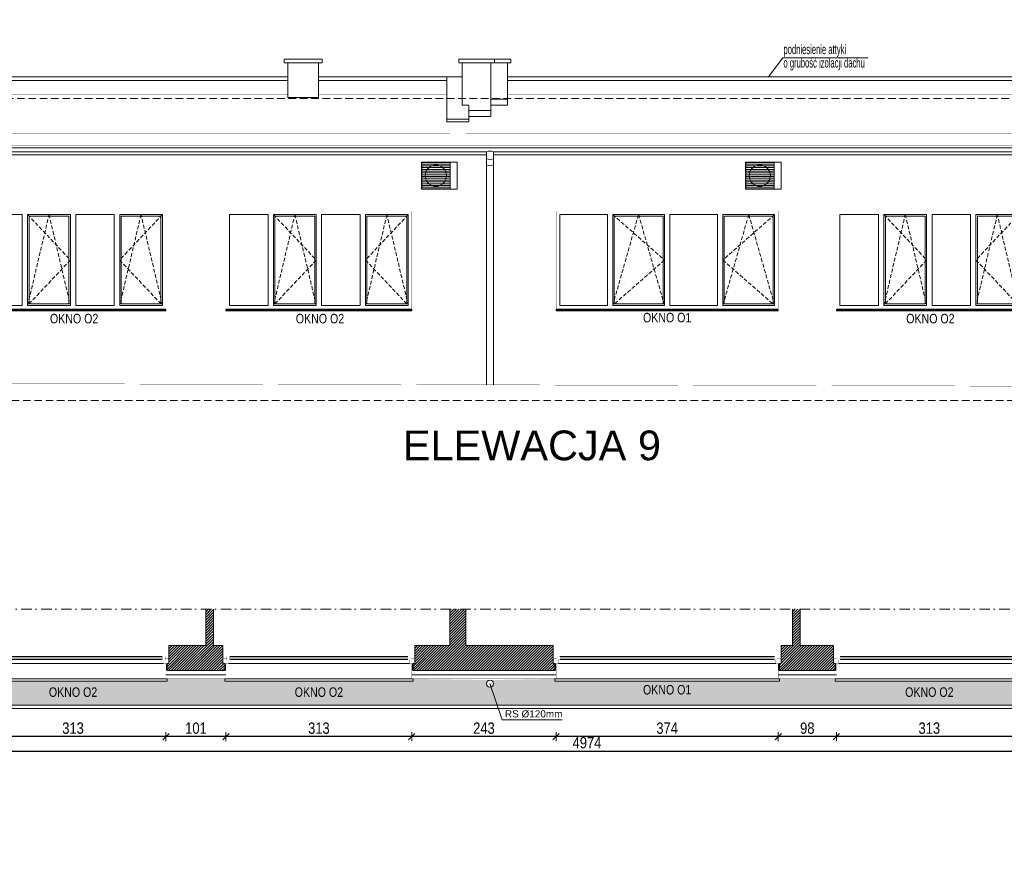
# Model space of a CAD drawing. Header units: millimetres. Extents: x 18880 to 99371, y -5529 to 27899.
# Tile 22 of 158: x 20813 to 22471, y 5982 to 7398. Entities that reach past the tile are written whole.
import ezdxf

# ---------------------------------------------------------------- set-up
doc = ezdxf.new("R2010")
doc.units = ezdxf.units.MM
doc.set_wipeout_variables(frame=1)
doc.linetypes.add('DASHED', pattern=[19.05, 12.7, -6.35])
doc.linetypes.add('Kropki i Kreski', pattern=[335.138881, 176.388884, -88.194442, 0, -70.555556])
for name, color, linetype, lineweight in [('AA_HATCH', 252, 'Continuous', 0), ('AA_IZOLACJA', 251, 'Continuous', 0), ('AA_OPIS', 2, 'Continuous', 0), ('AA_WIDOK', 254, 'Continuous', 0), ('AP wymiary', 40, 'Continuous', 0), ('K_SCIANY', 90, 'Continuous', 20)]:
    doc.layers.add(name, color=color, linetype=linetype, lineweight=lineweight)
doc.layers.add('Okna ArchiCADa', color=7, linetype='Continuous')
doc.styles.add('1', font='ARIALN.TTF')
doc.styles.add('ARIAL', font='arial.ttf')
doc.styles.add('DIM07', font='romans.shx', dxfattribs={"width": 0.7})
doc.linetypes.add('STYROPIAN', pattern='A,0.000141,[1,styropian.shx,S=1,R=0,X=0,Y=0],-14.102004', length=14.102145)
doc.dimstyles.new('1_50', dxfattribs={"dimscale": 10, "dimtxt": 1.9, "dimasz": 0.005, "dimexe": 0, "dimexo": 0, "dimgap": 0.45, "dimtad": 1, "dimdec": 4, "dimrnd": 0.5, "dimdsep": 46, "dimtxsty": '1', "dimblk1": 'DIM01', "dimblk2": 'DIM01', "dimsah": 1, "dimcen": 2, "dimdle": 25, "dimse1": 1, "dimse2": 1, "dimclrd": 1, "dimclrt": 2, "dimadec": 0, "dimazin": 0, "dimtfac": 0.66665, "dimtdec": 4, "dimtix": 1, "dimtmove": 0, "dimatfit": 3, "dimldrblk": 'DIM01', "dimfxl": 0, "dimtolj": 1, "dimtzin": 0, "dimarcsym": 0})

# ---------------------------------------------------------------- blocks, each defined once
blk = doc.blocks.new('O1 rozwierane 12_81')
at = {"layer": 'AA_WIDOK', "color": 4}
blk.add_lwpolyline([(1890, 260), (1890, 300), (-1890, 300), (-1890, 260)], dxfattribs=at)
at = {"layer": 'AA_WIDOK', "linetype": 'DASHED', "ltscale": 0.5}
blk.add_lwpolyline([(1890, 260), (-1890, 260)], dxfattribs=at)
at = {"layer": 'AA_WIDOK', "color": 4, "const_width": 3}
for points in [[(-1920, -90), (-1920, 0)], [(1920, 0), (1920, -90)]]:
    blk.add_lwpolyline(points, dxfattribs=at)
at = {"color": 4}
blk.add_wipeout([(-1805, -115), (-1805, -65), (-1830, -65), (-1830, 0), (1830, 0), (1830, -65), (1805, -65), (1805, -115)], dxfattribs=at).dxf.layer = 'AA_WIDOK'
at = {"layer": 'AA_IZOLACJA', "linetype": 'STYROPIAN', "ltscale": 0.2}
for points in [[(-1880, 120), (-1880, 0)], [(1880, 120), (1880, 0)]]:
    blk.add_lwpolyline(points, dxfattribs=at)
at = {"layer": 'AA_WIDOK', "const_width": 3}
for points in [[(-1870, 260), (-1870, 0)], [(1870, 260), (1870, 0)]]:
    blk.add_lwpolyline(points, dxfattribs=at)
at = {"layer": 'AA_WIDOK', "color": 4, "const_width": 3}
for points in [[(-1920, 0), (-1830, 0)], [(-1830, 0), (-1830, -65)], [(1830, -65), (1830, 0)], [(1830, 0), (1920, 0)], [(-1855, -90), (-1920, -90)], [(-1830, -65), (-1855, -65)], [(-1855, -65), (-1855, -90)], [(-1855, -65), (-1805, -65)], [(-1855, -115), (-1855, -65)], [(-1805, -115), (-1855, -115)], [(-1805, -65), (-1805, -115)], [(1805, -80), (-1805, -80)], [(1805, -90), (-1805, -90)], [(1805, -100), (-1805, -100)], [(1805, -115), (1805, -65)], [(1805, -65), (1855, -65)], [(1855, -115), (1805, -115)], [(1855, -65), (1830, -65)], [(1855, -90), (1855, -65)], [(1855, -65), (1855, -115)], [(1920, -90), (1855, -90)]]:
    blk.add_lwpolyline(points, dxfattribs=at)
at = {"layer": 'AA_WIDOK', "color": 4}
for points in [[(-1830, 0), (1830, 0)], [(1805, -65), (-1805, -65)], [(1805, -115), (-1805, -115)], [(1805, -115), (-1805, -115)]]:
    blk.add_lwpolyline(points, dxfattribs=at)
blk = doc.blocks.new('O1 rozwierane 12_80')
at = {"layer": 'AA_WIDOK', "color": 4}
blk.add_lwpolyline([(1585, 260), (1585, 300), (-1585, 300), (-1585, 260)], dxfattribs=at)
at = {"layer": 'AA_WIDOK', "linetype": 'DASHED', "ltscale": 0.5}
blk.add_lwpolyline([(1585, 260), (-1585, 260)], dxfattribs=at)
at = {"layer": 'AA_WIDOK', "color": 4, "const_width": 3}
for points in [[(-1615, -90), (-1615, 0)], [(1615, 0), (1615, -90)]]:
    blk.add_lwpolyline(points, dxfattribs=at)
at = {"color": 4}
blk.add_wipeout([(-1500, -115), (-1500, -65), (-1525, -65), (-1525, 0), (1525, 0), (1525, -65), (1500, -65), (1500, -115)], dxfattribs=at).dxf.layer = 'AA_WIDOK'
at = {"layer": 'AA_IZOLACJA', "linetype": 'STYROPIAN', "ltscale": 0.2}
for points in [[(-1575, 120), (-1575, 0)], [(1575, 120), (1575, 0)]]:
    blk.add_lwpolyline(points, dxfattribs=at)
at = {"layer": 'AA_WIDOK', "const_width": 3}
for points in [[(-1565, 260), (-1565, 0)], [(1565, 260), (1565, 0)]]:
    blk.add_lwpolyline(points, dxfattribs=at)
at = {"layer": 'AA_WIDOK', "color": 4, "const_width": 3}
for points in [[(-1615, 0), (-1525, 0)], [(-1525, 0), (-1525, -65)], [(1525, -65), (1525, 0)], [(1525, 0), (1615, 0)], [(-1550, -90), (-1615, -90)], [(-1525, -65), (-1550, -65)], [(-1550, -65), (-1550, -90)], [(-1550, -65), (-1500, -65)], [(-1550, -115), (-1550, -65)], [(-1500, -115), (-1550, -115)], [(-1500, -65), (-1500, -115)], [(1500, -80), (-1500, -80)], [(1500, -90), (-1500, -90)], [(1500, -100), (-1500, -100)], [(1500, -115), (1500, -65)], [(1500, -65), (1550, -65)], [(1550, -115), (1500, -115)], [(1550, -65), (1525, -65)], [(1550, -90), (1550, -65)], [(1550, -65), (1550, -115)], [(1615, -90), (1550, -90)]]:
    blk.add_lwpolyline(points, dxfattribs=at)
at = {"layer": 'AA_WIDOK', "color": 4}
for points in [[(-1525, 0), (1525, 0)], [(1500, -65), (-1500, -65)], [(1500, -115), (-1500, -115)], [(1500, -115), (-1500, -115)]]:
    blk.add_lwpolyline(points, dxfattribs=at)
blk = doc.blocks.new('okno o1a')
at = {"layer": 'AA_OPIS', "linetype": 'DASHED', "ltscale": 0.5}
for points in [[(80, -6), (152, -82.5), (80, -159), (116, -6), (152, -159)], [(307, -6), (235, -82.5), (307, -159), (271, -6), (235, -159)]]:
    blk.add_lwpolyline(points, dxfattribs=at)
at = {"layer": 'AA_WIDOK', "color": 255, "const_width": 0.3}
for points in [[(0, -165.6), (0, 0)], [(0, 0), (313, 0)], [(313, 0), (313, -165.6)]]:
    blk.add_lwpolyline(points, dxfattribs=at)
at = {"layer": 'AA_WIDOK'}
for points in [[(6, -159), (6, -6)], [(6, -6), (71, -6)], [(71, -6), (71, -159)], [(80, -159), (80, -6)], [(80, -6), (152, -6)], [(82.5, -156.5), (82.5, -8.5)], [(82.5, -8.5), (149.5, -8.5)], [(149.5, -8.5), (149.5, -156.5)], [(152, -6), (152, -159)], [(161, -159), (161, -6)], [(161, -6), (226, -6)], [(226, -6), (226, -159)], [(235, -159), (235, -6)], [(235, -6), (307, -6)], [(237.5, -156.5), (237.5, -8.5)], [(237.5, -8.5), (304.5, -8.5)], [(304.5, -8.5), (304.5, -156.5)], [(307, -6), (307, -159)], [(71, -159), (6, -159)], [(152, -159), (80, -159)], [(149.5, -156.5), (82.5, -156.5)], [(226, -159), (161, -159)], [(307, -159), (235, -159)], [(304.5, -156.5), (237.5, -156.5)]]:
    blk.add_lwpolyline(points, dxfattribs=at)
at = {"layer": 'AA_WIDOK', "color": 4}
for points in [[(313, -165), (0, -165)], [(0, -165.6), (0, -165.8)], [(0, -165.8), (313, -165.8)], [(0, -167.5), (0, -165.8)], [(313, -165.8), (313, -165.6)], [(313, -167.5), (313, -165.8)], [(0, -167.5), (313, -167.5)], [(0, -168), (0, -167.5)], [(0, -168), (313, -168)], [(313, -168), (313, -167.5)]]:
    blk.add_lwpolyline(points, dxfattribs=at)
at = {"layer": 'AA_OPIS', "insert": (158.3, -173.1), "char_height": 16, "width": 300, "attachment_point": 2, "style": 'ARIAL'}
blk.add_mtext('{\\W0.8;OKNO O2}', dxfattribs=at)
blk = doc.blocks.new('DIM01')
at = {"color": 2}
blk.add_line((-106, -106), (106, 106), dxfattribs=at)
blk.add_line((0, -150), (0, 150))
blk = doc.blocks.new('*D681')
at = {"layer": 'AP wymiary', "color": 1, "lineweight": -2, "transparency": 16777216}
blk.add_line((22500.9, 6191.8), (22188, 6191.8), dxfattribs=at)
at = {"layer": 'Defpoints', "color": 0, "transparency": 16777216}
for p in [(22187.9, 6293.5), (22500.9, 6293.4), (22187.9, 6191.8)]:
    blk.add_point(p, dxfattribs=at)
at = {"layer": 'AP wymiary', "color": 1, "lineweight": -2, "transparency": 16777216, "xscale": 0.05, "yscale": 0.05, "zscale": 0.05, "rotation": 180}
blk.add_blockref('DIM01', (22187.9, 6191.8), dxfattribs=at)
at = {"layer": 'AP wymiary', "color": 1, "lineweight": -2, "transparency": 16777216, "xscale": 0.05, "yscale": 0.05, "zscale": 0.05}
blk.add_blockref('DIM01', (22500.9, 6191.8), dxfattribs=at)
at = {"layer": 'AP wymiary', "color": 2, "transparency": 16777216, "insert": (22344.4, 6206), "char_height": 19, "attachment_point": 5, "style": '1'}
blk.add_mtext('\\A1;313', dxfattribs=at)
blk = doc.blocks.new('*D682')
at = {"layer": 'AP wymiary', "color": 1, "lineweight": -2, "transparency": 16777216}
blk.add_line((22187.9, 6191.8), (22090, 6191.8), dxfattribs=at)
at = {"layer": 'Defpoints', "color": 0, "transparency": 16777216}
for p in [(22089.9, 6296), (22187.9, 6293.5), (22089.9, 6191.8)]:
    blk.add_point(p, dxfattribs=at)
at = {"layer": 'AP wymiary', "color": 1, "lineweight": -2, "transparency": 16777216, "xscale": 0.05, "yscale": 0.05, "zscale": 0.05, "rotation": 180}
blk.add_blockref('DIM01', (22089.9, 6191.8), dxfattribs=at)
at = {"layer": 'AP wymiary', "color": 1, "lineweight": -2, "transparency": 16777216, "xscale": 0.05, "yscale": 0.05, "zscale": 0.05}
blk.add_blockref('DIM01', (22187.9, 6191.8), dxfattribs=at)
at = {"layer": 'AP wymiary', "color": 2, "transparency": 16777216, "insert": (22138.9, 6206), "char_height": 19, "attachment_point": 5, "style": '1'}
blk.add_mtext('\\A1;98', dxfattribs=at)
blk = doc.blocks.new('*D683')
at = {"layer": 'AP wymiary', "color": 1, "lineweight": -2, "transparency": 16777216}
blk.add_line((22089.9, 6191.8), (21716, 6191.8), dxfattribs=at)
at = {"layer": 'Defpoints', "color": 0, "transparency": 16777216}
for p in [(21715.9, 6296), (22089.9, 6296), (21715.9, 6191.8)]:
    blk.add_point(p, dxfattribs=at)
at = {"layer": 'AP wymiary', "color": 1, "lineweight": -2, "transparency": 16777216, "xscale": 0.05, "yscale": 0.05, "zscale": 0.05, "rotation": 180}
blk.add_blockref('DIM01', (21715.9, 6191.8), dxfattribs=at)
at = {"layer": 'AP wymiary', "color": 1, "lineweight": -2, "transparency": 16777216, "xscale": 0.05, "yscale": 0.05, "zscale": 0.05}
blk.add_blockref('DIM01', (22089.9, 6191.8), dxfattribs=at)
at = {"layer": 'AP wymiary', "color": 2, "transparency": 16777216, "insert": (21902.9, 6206), "char_height": 19, "attachment_point": 5, "style": '1'}
blk.add_mtext('\\A1;374', dxfattribs=at)
blk = doc.blocks.new('*D684')
at = {"layer": 'AP wymiary', "color": 1, "lineweight": -2, "transparency": 16777216}
blk.add_line((21715.9, 6191.8), (21473, 6191.8), dxfattribs=at)
at = {"layer": 'Defpoints', "color": 0, "transparency": 16777216}
for p in [(21472.9, 6296), (21715.9, 6296), (21472.9, 6191.8)]:
    blk.add_point(p, dxfattribs=at)
at = {"layer": 'AP wymiary', "color": 1, "lineweight": -2, "transparency": 16777216, "xscale": 0.05, "yscale": 0.05, "zscale": 0.05, "rotation": 180}
blk.add_blockref('DIM01', (21472.9, 6191.8), dxfattribs=at)
at = {"layer": 'AP wymiary', "color": 1, "lineweight": -2, "transparency": 16777216, "xscale": 0.05, "yscale": 0.05, "zscale": 0.05}
blk.add_blockref('DIM01', (21715.9, 6191.8), dxfattribs=at)
at = {"layer": 'AP wymiary', "color": 2, "transparency": 16777216, "insert": (21594.4, 6206), "char_height": 19, "attachment_point": 5, "style": '1'}
blk.add_mtext('\\A1;243', dxfattribs=at)
blk = doc.blocks.new('*D685')
at = {"layer": 'AP wymiary', "color": 1, "lineweight": -2, "transparency": 16777216}
blk.add_line((21472.9, 6191.8), (21160, 6191.8), dxfattribs=at)
at = {"layer": 'Defpoints', "color": 0, "transparency": 16777216}
for p in [(21159.9, 6296), (21472.9, 6296), (21159.9, 6191.8)]:
    blk.add_point(p, dxfattribs=at)
at = {"layer": 'AP wymiary', "color": 1, "lineweight": -2, "transparency": 16777216, "xscale": 0.05, "yscale": 0.05, "zscale": 0.05, "rotation": 180}
blk.add_blockref('DIM01', (21159.9, 6191.8), dxfattribs=at)
at = {"layer": 'AP wymiary', "color": 1, "lineweight": -2, "transparency": 16777216, "xscale": 0.05, "yscale": 0.05, "zscale": 0.05}
blk.add_blockref('DIM01', (21472.9, 6191.8), dxfattribs=at)
at = {"layer": 'AP wymiary', "color": 2, "transparency": 16777216, "insert": (21316.4, 6206), "char_height": 19, "attachment_point": 5, "style": '1'}
blk.add_mtext('\\A1;313', dxfattribs=at)
blk = doc.blocks.new('*D686')
at = {"layer": 'AP wymiary', "color": 1, "lineweight": -2, "transparency": 16777216}
blk.add_line((21159.9, 6191.8), (21059, 6191.8), dxfattribs=at)
at = {"layer": 'Defpoints', "color": 0, "transparency": 16777216}
for p in [(21058.9, 6296), (21159.9, 6296), (21058.9, 6191.8)]:
    blk.add_point(p, dxfattribs=at)
at = {"layer": 'AP wymiary', "color": 1, "lineweight": -2, "transparency": 16777216, "xscale": 0.05, "yscale": 0.05, "zscale": 0.05, "rotation": 180}
blk.add_blockref('DIM01', (21058.9, 6191.8), dxfattribs=at)
at = {"layer": 'AP wymiary', "color": 1, "lineweight": -2, "transparency": 16777216, "xscale": 0.05, "yscale": 0.05, "zscale": 0.05}
blk.add_blockref('DIM01', (21159.9, 6191.8), dxfattribs=at)
at = {"layer": 'AP wymiary', "color": 2, "transparency": 16777216, "insert": (21109.4, 6206), "char_height": 19, "attachment_point": 5, "style": '1'}
blk.add_mtext('\\A1;101', dxfattribs=at)
blk = doc.blocks.new('*D687')
at = {"layer": 'AP wymiary', "color": 1, "lineweight": -2, "transparency": 16777216}
blk.add_line((21058.9, 6191.8), (20746, 6191.8), dxfattribs=at)
at = {"layer": 'Defpoints', "color": 0, "transparency": 16777216}
for p in [(20745.9, 6296), (21058.9, 6296), (20745.9, 6191.8)]:
    blk.add_point(p, dxfattribs=at)
at = {"layer": 'AP wymiary', "color": 1, "lineweight": -2, "transparency": 16777216, "xscale": 0.05, "yscale": 0.05, "zscale": 0.05, "rotation": 180}
blk.add_blockref('DIM01', (20745.9, 6191.8), dxfattribs=at)
at = {"layer": 'AP wymiary', "color": 1, "lineweight": -2, "transparency": 16777216, "xscale": 0.05, "yscale": 0.05, "zscale": 0.05}
blk.add_blockref('DIM01', (21058.9, 6191.8), dxfattribs=at)
at = {"layer": 'AP wymiary', "color": 2, "transparency": 16777216, "insert": (20902.4, 6206), "char_height": 19, "attachment_point": 5, "style": '1'}
blk.add_mtext('\\A1;313', dxfattribs=at)
blk = doc.blocks.new('*D698')
at = {"layer": 'AP wymiary', "color": 1, "lineweight": -2, "transparency": 16777216}
blk.add_line((19281, 6167.3), (24254.9, 6167.3), dxfattribs=at)
at = {"layer": 'Defpoints', "color": 0, "transparency": 16777216}
for p in [(24254.9, 6217.7), (19280.9, 6171.2), (24254.9, 6167.3)]:
    blk.add_point(p, dxfattribs=at)
at = {"layer": 'AP wymiary', "color": 1, "lineweight": -2, "transparency": 16777216, "xscale": 0.05, "yscale": 0.05, "zscale": 0.05, "rotation": 180}
blk.add_blockref('DIM01', (19280.9, 6167.3), dxfattribs=at)
at = {"layer": 'AP wymiary', "color": 1, "lineweight": -2, "transparency": 16777216, "xscale": 0.05, "yscale": 0.05, "zscale": 0.05}
blk.add_blockref('DIM01', (24254.9, 6167.3), dxfattribs=at)
at = {"layer": 'AP wymiary', "color": 2, "transparency": 16777216, "insert": (21767.9, 6181.5), "char_height": 19, "attachment_point": 5, "style": '1'}
blk.add_mtext('\\A1;4974', dxfattribs=at)

msp = doc.modelspace()

# ---------------------------------------------------------------- hatches: boundary and pattern name
at = {"layer": 'AA_HATCH'}
h = msp.add_hatch(dxfattribs=at)
h.set_pattern_fill('ANSI31', color=256)
h.set_pattern_definition([(45, (-97.541, 354.6473), (-2.24506403, 2.24506403), [])])
h.paths.add_polyline_path([(19266.93442, 6214.95839), (19266.93442, 6223.95839), (19254.93442, 6223.95839), (19254.93442, 6220.95839), (19245.93442, 6220.95839), (19238.93442, 6220.95839), (19238.93442, 6214.95839), (19160.57867, 6214.95839), (19160.57867, 6184.95839), (19238.93442, 6184.95839), (19238.93442, 6162.95839), (19245.93442, 6162.95839), (19254.93442, 6162.95839), (19254.93442, 6159.95839), (19266.93442, 6159.95839), (19266.93442, 6184.95839)])
h.paths.add_polyline_path([(19266.93442, 6602.95839), (19266.93442, 6608.95839), (19255.43442, 6608.95839), (19238.93442, 6608.95839), (19160.57867, 6608.95839), (19160.57867, 6592.95839), (19238.93442, 6592.95839), (19238.93442, 6300.95839), (19245.93442, 6300.95839), (19254.93442, 6300.95839), (19254.93442, 6302.95839), (19266.93442, 6302.95839), (19306.69925, 6302.95839), (19306.69925, 6344.95839), (19266.93442, 6344.95839), (19266.93442, 6583.95839), (19266.93442, 6595.95839)])
h.paths.add_polyline_path([(19602.93442, 6671.49702), (19560.93442, 6671.49702), (19560.93442, 6302.95839), (19614.93442, 6302.95839), (19614.93442, 6314.95839), (19611.93442, 6314.95839), (19611.93442, 6323.95839), (19611.93442, 6344.95839), (19602.93442, 6344.95839)])
h.paths.add_polyline_path([(20052.43442, 6344.95839), (20015.93442, 6344.95839), (20015.93442, 6406.09797), (19985.93442, 6406.09797), (19985.93442, 6344.95839), (19934.93442, 6344.95839), (19934.93442, 6323.95839), (19934.93442, 6314.95839), (19931.93442, 6314.95839), (19931.93442, 6302.95839), (20055.43442, 6302.95839), (20055.43442, 6314.95839), (20052.43442, 6314.95839), (20052.43442, 6323.95839)])
h.paths.add_polyline_path([(20378.93442, 6344.95839), (20330.93442, 6344.95839), (20330.93442, 6406.09797), (20317.93442, 6406.09797), (20317.93442, 6344.95839), (20290.43442, 6344.95839), (20290.43442, 6323.95839), (20290.43442, 6314.95839), (20287.43442, 6314.95839), (20287.43442, 6302.95839), (20381.93442, 6302.95839), (20381.93442, 6314.95839), (20378.93442, 6314.95839), (20378.93442, 6323.95839)])
h.paths.add_polyline_path([(20740.93442, 6344.95839), (20732.93442, 6344.95839), (20732.93442, 6406.09797), (20719.93442, 6406.09797), (20719.93442, 6344.95839), (20701.93442, 6344.95839), (20701.93442, 6323.95839), (20701.93442, 6314.95839), (20698.93442, 6314.95839), (20698.93442, 6302.95839), (20743.93442, 6302.95839), (20743.93442, 6314.95839), (20740.93442, 6314.95839), (20740.93442, 6323.95839)])
h.paths.add_polyline_path([(21154.93442, 6323.95839), (21154.93442, 6344.95839), (21138.93442, 6344.95839), (21138.93442, 6406.09797), (21125.93442, 6406.09797), (21125.93442, 6344.95839), (21063.93442, 6344.95839), (21063.93442, 6323.95839), (21063.93442, 6314.95839), (21060.93442, 6314.95839), (21060.93442, 6302.95839), (21157.93442, 6302.95839), (21157.93442, 6314.95839), (21154.93442, 6314.95839)])
h.paths.add_polyline_path([(21713.93442, 6314.95839), (21710.93442, 6314.95839), (21710.93442, 6323.95839), (21710.93442, 6344.95839), (21563.93442, 6344.95839), (21563.93442, 6406.09797), (21536.93442, 6406.09797), (21536.93442, 6344.95839), (21477.93442, 6344.95839), (21477.93442, 6323.95839), (21477.93442, 6314.95839), (21474.93442, 6314.95839), (21474.93442, 6302.95839), (21713.93442, 6302.95839)])
h.paths.add_polyline_path([(22182.93442, 6323.95839), (22182.93442, 6344.95839), (22126.93442, 6344.95839), (22126.93442, 6406.09797), (22113.93442, 6406.09797), (22113.93442, 6344.95839), (22094.93442, 6344.95839), (22094.93442, 6323.95839), (22094.93442, 6314.95839), (22091.93442, 6314.95839), (22091.93442, 6302.95839), (22185.93442, 6302.95839), (22185.93442, 6314.95839), (22182.93442, 6314.95839)])
h.paths.add_polyline_path([(22590.43442, 6323.95839), (22590.43442, 6344.95839), (22532.93442, 6344.95839), (22532.93442, 6406.09797), (22519.93442, 6406.09797), (22519.93442, 6344.95839), (22505.93442, 6344.95839), (22505.93442, 6323.95839), (22505.93442, 6314.95839), (22502.93442, 6314.95839), (22502.93442, 6302.95839), (22593.43442, 6302.95839), (22593.43442, 6314.95839), (22590.43442, 6314.95839)])
h.paths.add_polyline_path([(22914.43442, 6344.95839), (22863.93442, 6344.95839), (22863.93442, 6406.09797), (22850.93442, 6406.09797), (22850.93442, 6344.95839), (22828.43442, 6344.95839), (22828.43442, 6323.95839), (22828.43442, 6314.95839), (22825.43442, 6314.95839), (22825.43442, 6302.95839), (22917.43442, 6302.95839), (22917.43442, 6314.95839), (22914.43442, 6314.95839), (22914.43442, 6323.95839)])
h.paths.add_polyline_path([(23263.43442, 6323.95839), (23263.43442, 6344.95839), (23190.93442, 6344.95839), (23190.93442, 6406.09797), (23177.93442, 6406.09797), (23177.93442, 6344.95839), (23152.43442, 6344.95839), (23152.43442, 6323.95839), (23152.43442, 6314.95839), (23149.43442, 6314.95839), (23149.43442, 6302.95839), (23266.43442, 6302.95839), (23266.43442, 6314.95839), (23263.43442, 6314.95839)])
h.paths.add_polyline_path([(23641.43442, 6323.95839), (23641.43442, 6344.95839), (23570.93442, 6344.95839), (23570.93442, 6406.09797), (23557.93442, 6406.09797), (23557.93442, 6344.95839), (23501.43442, 6344.95839), (23501.43442, 6323.95839), (23501.43442, 6314.95839), (23498.43442, 6314.95839), (23498.43442, 6302.95839), (23644.43442, 6302.95839), (23644.43442, 6314.95839), (23641.43442, 6314.95839)])

# ---------------------------------------------------------------- linework, layer by layer
for points in [[(19833.42438, 6244.95839), (24210.93442, 6244.95839), (24210.93442, 6158.67273)], [(19834.90747, 6238.95839), (24204.93442, 6238.95839), (24204.93442, 6158.67273)]]:
    msp.add_lwpolyline(points, dxfattribs=at)
at = {"layer": 'AA_OPIS'}
msp.add_lwpolyline([(22073.43442, 7302.01777), (22097.5935, 7334.48072), (22240.84825, 7334.48072)], dxfattribs=at)
at = {"layer": 'AA_OPIS', "linetype": 'DASHED', "ltscale": 0.5}
for points in [[(21811.18442, 7070.45538), (21898.43442, 6993.95538), (21811.18442, 6917.45538), (21854.80942, 7070.45538), (21898.43442, 6917.45538)], [(22083.93442, 7070.45538), (21996.68442, 6993.95538), (22083.93442, 6917.45538), (22040.30942, 7070.45538), (21996.68442, 6917.45538)]]:
    msp.add_lwpolyline(points, dxfattribs=at)
at = {"layer": 'AA_WIDOK'}
for points in [[(21257.93442, 7326.04582), (21321.93442, 7326.04582), (21321.93442, 7332.04582), (21257.93442, 7332.04582)], [(21551.93442, 7326.04582), (21611.93442, 7326.04582), (21611.93442, 7332.04582), (21551.93442, 7332.04582)], [(21611.93442, 7326.04582), (21639.93442, 7326.04582), (21639.93442, 7332.04582), (21611.93442, 7332.04582)]]:
    msp.add_lwpolyline(points, close=True, dxfattribs=at)
for points in [[(21263.93442, 7326.04582), (21315.93442, 7326.04582)], [(21263.93442, 7267.43955), (21263.93442, 7326.04582)], [(21315.93442, 7267.43955), (21315.93442, 7326.04582)], [(21557.93442, 7254.82969), (21557.93442, 7326.04582)], [(21605.93442, 7235.39208), (21605.93442, 7326.04582)], [(21605.93442, 7254.55952), (21633.93442, 7254.55952), (21633.93442, 7326.04582)], [(21315.93442, 7267.43955), (21263.93442, 7267.43955)], [(21633.93442, 7264.55952), (21605.93442, 7264.55952)], [(21568.93442, 7254.82969), (21557.93442, 7254.82969)], [(21605.93442, 7245.39208), (21568.93442, 7245.39208)], [(21605.93442, 7235.39208), (21568.93442, 7235.39208)], [(20350.2026, 7171.09847), (21598.55122, 7171.09847)], [(21598.55122, 7171.00277), (20701.93038, 7171.00277)], [(21610.55122, 7171.09847), (22886.07079, 7171.09847)], [(22446.93462, 7171.00277), (21610.55122, 7171.00277)], [(21489.36357, 7113.45538), (21489.36357, 7158.45538)], [(21489.36357, 7158.45538), (21549.36357, 7158.45538)], [(21489.36357, 7155.45538), (21489.96357, 7155.45538)], [(21489.36357, 7152.45538), (21489.96357, 7152.45538)], [(21489.36357, 7149.45538), (21489.96357, 7149.45538)], [(21537.36357, 7158.00538), (21489.96357, 7158.00538)], [(21489.96357, 7158.00538), (21489.96357, 7113.90538)], [(21489.96357, 7155.45538), (21537.36357, 7155.45538)], [(21489.96357, 7152.45538), (21537.36357, 7152.45538)], [(21489.96357, 7149.45538), (21537.36357, 7149.45538)], [(21499.57477, 7147.52556), (21496.4491, 7142.11174)], [(21504.36357, 7151.54384), (21499.57477, 7147.52556)], [(21510.2379, 7153.68192), (21504.36357, 7151.54384)], [(21516.48923, 7153.68192), (21510.2379, 7153.68192)], [(21522.36357, 7151.54384), (21516.48923, 7153.68192)], [(21527.15237, 7147.52556), (21522.36357, 7151.54384)], [(21530.27803, 7142.11174), (21527.15237, 7147.52556)], [(21536.93442, 7158.53608), (21536.93442, 7158.44039)], [(21537.36357, 7113.90538), (21537.36357, 7158.00538)], [(21549.36357, 7158.45538), (21549.36357, 7113.45538)], [(22034.93442, 7113.45538), (22034.93442, 7158.45538)], [(22034.93442, 7158.45538), (22094.93442, 7158.45538)], [(22034.93442, 7155.45538), (22035.53442, 7155.45538)], [(22034.93442, 7152.45538), (22035.53442, 7152.45538)], [(22034.93442, 7149.45538), (22035.53442, 7149.45538)], [(22082.93442, 7158.00538), (22035.53442, 7158.00538)], [(22035.53442, 7158.00538), (22035.53442, 7113.90538)], [(22035.53442, 7155.45538), (22082.93442, 7155.45538)], [(22035.53442, 7152.45538), (22082.93442, 7152.45538)], [(22035.53442, 7149.45538), (22082.93442, 7149.45538)], [(22045.14562, 7147.52556), (22042.01995, 7142.11174)], [(22049.93442, 7151.54384), (22045.14562, 7147.52556)], [(22055.80875, 7153.68192), (22049.93442, 7151.54384)], [(22062.06009, 7153.68192), (22055.80875, 7153.68192)], [(22067.93442, 7151.54384), (22062.06009, 7153.68192)], [(22072.72322, 7147.52556), (22067.93442, 7151.54384)], [(22075.84889, 7142.11174), (22072.72322, 7147.52556)], [(22082.93442, 7113.90538), (22082.93442, 7158.00538)], [(22094.93442, 7158.45538), (22094.93442, 7113.45538)], [(21489.36357, 7146.45538), (21489.96357, 7146.45538)], [(21489.36357, 7143.45538), (21489.96357, 7143.45538)], [(21489.36357, 7140.45538), (21489.96357, 7140.45538)], [(21489.36357, 7137.45538), (21489.96357, 7137.45538)], [(21489.36357, 7134.45538), (21489.96357, 7134.45538)], [(21489.36357, 7131.45538), (21489.96357, 7131.45538)], [(21489.96357, 7146.45538), (21537.36357, 7146.45538)], [(21489.96357, 7143.45538), (21537.36357, 7143.45538)], [(21489.96357, 7140.45538), (21537.36357, 7140.45538)], [(21489.96357, 7137.45538), (21537.36357, 7137.45538)], [(21489.96357, 7134.45538), (21537.36357, 7134.45538)], [(21489.96357, 7131.45538), (21537.36357, 7131.45538)], [(21496.4491, 7142.11174), (21495.36357, 7135.95538)], [(21495.36357, 7135.95538), (21496.4491, 7129.79902)], [(21531.36357, 7135.95538), (21530.27803, 7142.11174)], [(21530.27803, 7129.79902), (21531.36357, 7135.95538)], [(22034.93442, 7146.45538), (22035.53442, 7146.45538)], [(22034.93442, 7143.45538), (22035.53442, 7143.45538)], [(22034.93442, 7140.45538), (22035.53442, 7140.45538)], [(22034.93442, 7137.45538), (22035.53442, 7137.45538)], [(22034.93442, 7134.45538), (22035.53442, 7134.45538)], [(22034.93442, 7131.45538), (22035.53442, 7131.45538)], [(22035.53442, 7146.45538), (22082.93442, 7146.45538)], [(22035.53442, 7143.45538), (22082.93442, 7143.45538)], [(22035.53442, 7140.45538), (22082.93442, 7140.45538)], [(22035.53442, 7137.45538), (22082.93442, 7137.45538)], [(22035.53442, 7134.45538), (22082.93442, 7134.45538)], [(22035.53442, 7131.45538), (22082.93442, 7131.45538)], [(22042.01995, 7142.11174), (22040.93442, 7135.95538)], [(22040.93442, 7135.95538), (22042.01995, 7129.79902)], [(22076.93442, 7135.95538), (22075.84889, 7142.11174)], [(22075.84889, 7129.79902), (22076.93442, 7135.95538)], [(21489.36357, 7128.45538), (21489.96357, 7128.45538)], [(21489.36357, 7125.45538), (21489.96357, 7125.45538)], [(21489.36357, 7122.45538), (21489.96357, 7122.45538)], [(21489.36357, 7119.45538), (21489.96357, 7119.45538)], [(21489.36357, 7116.45538), (21489.96357, 7116.45538)], [(21549.36357, 7113.45538), (21489.36357, 7113.45538)], [(21489.96357, 7128.45538), (21537.36357, 7128.45538)], [(21489.96357, 7125.45538), (21537.36357, 7125.45538)], [(21489.96357, 7122.45538), (21537.36357, 7122.45538)], [(21489.96357, 7119.45538), (21537.36357, 7119.45538)], [(21489.96357, 7116.45538), (21537.36357, 7116.45538)], [(21489.96357, 7113.90538), (21537.36357, 7113.90538)], [(21496.4491, 7129.79902), (21499.57477, 7124.3852)], [(21499.57477, 7124.3852), (21504.36357, 7120.36692)], [(21504.36357, 7120.36692), (21510.2379, 7118.22884)], [(21510.2379, 7118.22884), (21516.48923, 7118.22884)], [(21516.48923, 7118.22884), (21522.36357, 7120.36692)], [(21522.36357, 7120.36692), (21527.15237, 7124.3852)], [(21527.15237, 7124.3852), (21530.27803, 7129.79902)], [(22034.93442, 7128.45538), (22035.53442, 7128.45538)], [(22034.93442, 7125.45538), (22035.53442, 7125.45538)], [(22034.93442, 7122.45538), (22035.53442, 7122.45538)], [(22034.93442, 7119.45538), (22035.53442, 7119.45538)], [(22034.93442, 7116.45538), (22035.53442, 7116.45538)], [(22094.93442, 7113.45538), (22034.93442, 7113.45538)], [(22035.53442, 7128.45538), (22082.93442, 7128.45538)], [(22035.53442, 7125.45538), (22082.93442, 7125.45538)], [(22035.53442, 7122.45538), (22082.93442, 7122.45538)], [(22035.53442, 7119.45538), (22082.93442, 7119.45538)], [(22035.53442, 7116.45538), (22082.93442, 7116.45538)], [(22035.53442, 7113.90538), (22082.93442, 7113.90538)], [(22042.01995, 7129.79902), (22045.14562, 7124.3852)], [(22045.14562, 7124.3852), (22049.93442, 7120.36692)], [(22049.93442, 7120.36692), (22055.80875, 7118.22884)], [(22055.80875, 7118.22884), (22062.06009, 7118.22884)], [(22062.06009, 7118.22884), (22067.93442, 7120.36692)], [(22067.93442, 7120.36692), (22072.72322, 7124.3852)], [(22072.72322, 7124.3852), (22075.84889, 7129.79902)], [(21721.93442, 6917.45538), (21721.93442, 7070.45538)], [(21721.93442, 7070.45538), (21802.18442, 7070.45538)], [(21802.18442, 7070.45538), (21802.18442, 6917.45538)], [(21811.18442, 6917.45538), (21811.18442, 7070.45538)], [(21811.18442, 7070.45538), (21898.43442, 7070.45538)], [(21813.68442, 6919.95538), (21813.68442, 7067.95538)], [(21813.68442, 7067.95538), (21895.93442, 7067.95538)], [(21895.93442, 7067.95538), (21895.93442, 6919.95538)], [(21898.43442, 7070.45538), (21898.43442, 6917.45538)], [(21907.43442, 6917.45538), (21907.43442, 7070.45538)], [(21907.43442, 7070.45538), (21987.68442, 7070.45538)], [(21987.68442, 7070.45538), (21987.68442, 6917.45538)], [(21996.68442, 6917.45538), (21996.68442, 7070.45538)], [(21996.68442, 7070.45538), (22083.93442, 7070.45538)], [(21999.18442, 6919.95538), (21999.18442, 7067.95538)], [(21999.18442, 7067.95538), (22081.43442, 7067.95538)], [(22081.43442, 7067.95538), (22081.43442, 6919.95538)], [(22083.93442, 7070.45538), (22083.93442, 6917.45538)], [(21802.18442, 6917.45538), (21721.93442, 6917.45538)], [(21898.43442, 6917.45538), (21811.18442, 6917.45538)], [(21895.93442, 6919.95538), (21813.68442, 6919.95538)], [(21987.68442, 6917.45538), (21907.43442, 6917.45538)], [(22083.93442, 6917.45538), (21996.68442, 6917.45538)], [(22081.43442, 6919.95538), (21999.18442, 6919.95538)]]:
    msp.add_lwpolyline(points, dxfattribs=at)
at = {"layer": 'AA_WIDOK', "color": 4}
for points in [[(20752.43441, 7302.01777), (21263.93442, 7302.01777)], [(21263.93442, 7296.01777), (20752.43441, 7296.01777)], [(21315.93442, 7302.01777), (21557.93442, 7302.01777)], [(21531.93442, 7296.01777), (21315.93442, 7296.01777)], [(21531.93442, 7226.74999), (21531.93442, 7302.01777)], [(21633.93442, 7302.01777), (22512.93442, 7302.01777)], [(22512.93442, 7296.01777), (21633.93442, 7296.01777)], [(21568.93442, 7226.74999), (21568.93442, 7254.82969)], [(21531.93442, 7226.74999), (21568.93442, 7226.74999)], [(24241.38181, 7183.01777), (19301.93442, 7183.01777)], [(21598.55122, 7176.01777), (20350.2026, 7176.01777)], [(21598.55122, 7176.01777), (21598.55122, 6783.85611)], [(22886.07079, 7176.01777), (21610.55122, 7176.01777)], [(21610.55122, 7176.01777), (21610.55122, 6783.82722)], [(22089.93442, 6911.45538), (21715.93442, 6911.45538)], [(21715.93442, 6910.82649), (21715.93442, 6910.66926)], [(21715.93442, 6910.66926), (22089.93442, 6910.66926)], [(21715.93442, 6908.95538), (21715.93442, 6910.66926)], [(21715.93442, 6908.95538), (22089.93442, 6908.95538)], [(21715.93442, 6908.45538), (21715.93442, 6908.95538)], [(21715.93442, 6908.45538), (22089.93442, 6908.45538)], [(22089.93442, 6910.66926), (22089.93442, 6910.82649)], [(22089.93442, 6908.95538), (22089.93442, 6910.66926)], [(22089.93442, 6908.45538), (22089.93442, 6908.95538)]]:
    msp.add_lwpolyline(points, dxfattribs=at)
at = {"layer": 'AA_WIDOK', "color": 8, "linetype": 'DASHED'}
for points in [[(24268.93442, 7276.01777), (24268.93442, 7266.01777), (19159.74106, 7266.01777)], [(19560.93442, 6788.75031), (19560.93442, 6757.45538), (24256.93442, 6757.41944)]]:
    msp.add_lwpolyline(points, dxfattribs=at)
at = {"layer": 'AA_WIDOK', "color": 9, "const_width": 0.3}
for points in [[(21263.93442, 7272.01777), (20752.43441, 7272.01777)], [(21531.93442, 7272.01777), (21315.93442, 7272.01777)], [(22512.93442, 7272.01777), (21633.93442, 7272.01777)], [(19259.68773, 7207.31238), (21536.93442, 7207.31238)], [(21563.93442, 7207.31238), (24235.93442, 7207.31238)], [(19287.73824, 7186.06569), (24240.06073, 7186.06569)]]:
    msp.add_lwpolyline(points, dxfattribs=at)
at = {"layer": 'AA_WIDOK', "color": 4}
msp.add_lwpolyline([(21531.93442, 7226.74999), (21568.93442, 7226.74999), (21568.93442, 7230.74999), (21531.93442, 7230.74999)], close=True, dxfattribs=at)
for points in [[(21610.55122, 7176.01777, 0.2262302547), (21598.55122, 7176.01777, -1)], [(21610.55122, 7164.68356, -0.2262302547), (21598.55122, 7164.68356, 1)], [(21610.55122, 7154.00441, -0.2262302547), (21598.55122, 7154.00441, 1)]]:
    msp.add_lwpolyline(points, format="xyb", dxfattribs=at)
at = {"layer": 'AA_WIDOK', "color": 255, "const_width": 0.3}
for points in [[(21715.93442, 6910.82649), (21715.93442, 7076.45538)], [(21715.93442, 7076.45538), (22089.93442, 7076.45538)], [(22089.93442, 7076.45538), (22089.93442, 6910.82649)]]:
    msp.add_lwpolyline(points, dxfattribs=at)
at = {"layer": 'AA_WIDOK', "const_width": 0.5}
for points in [[(21598.55122, 6818.95538), (20350.2026, 6818.95538)], [(22886.07079, 6818.95538), (21610.55122, 6818.95538)]]:
    msp.add_lwpolyline(points, dxfattribs=at)
at = {"layer": 'AA_WIDOK', "color": 3, "const_width": 0.5}
msp.add_lwpolyline([(19565.86693, 6788.75031), (24256.93442, 6777.45538)], dxfattribs=at)
at = {"layer": 'AA_WIDOK', "color": 4}
msp.add_circle((21604.55122, 6280.95839), 6, dxfattribs=at)
at = {"layer": 'K_SCIANY'}
for points in [[(21125.93442, 6406.09797), (21125.93442, 6344.95839), (21063.93442, 6344.95839), (21063.93442, 6323.95839), (21063.93442, 6314.95839), (21060.93442, 6314.95839), (21060.93442, 6302.95839), (21157.93442, 6302.95839), (21157.93442, 6314.95839), (21154.93442, 6314.95839), (21154.93442, 6323.95839), (21154.93442, 6344.95839), (21138.93442, 6344.95839), (21138.93442, 6406.09797)], [(21536.93442, 6406.09797), (21536.93442, 6344.95839), (21477.93442, 6344.95839), (21477.93442, 6323.95839), (21477.93442, 6314.95839), (21474.93442, 6314.95839), (21474.93442, 6302.95839), (21713.93442, 6302.95839), (21713.93442, 6314.95839), (21710.93442, 6314.95839), (21710.93442, 6323.95839), (21710.93442, 6344.95839), (21563.93442, 6344.95839), (21563.93442, 6406.09797)], [(22113.93442, 6406.09797), (22113.93442, 6344.95839), (22094.93442, 6344.95839), (22094.93442, 6323.95839), (22094.93442, 6314.95839), (22091.93442, 6314.95839), (22091.93442, 6302.95839), (22185.93442, 6302.95839), (22185.93442, 6314.95839), (22182.93442, 6314.95839), (22182.93442, 6323.95839), (22182.93442, 6344.95839), (22126.93442, 6344.95839), (22126.93442, 6406.09797)]]:
    msp.add_lwpolyline(points, dxfattribs=at)

# ---------------------------------------------------------------- block references
at = {"layer": 'AA_HATCH'}
for p in [(20745.93442, 7076.45538), (21159.93442, 7076.45538), (22187.93442, 7076.45538)]:
    msp.add_blockref('okno o1a', p, dxfattribs=at)

# ---------------------------------------------------------------- texts
at = {"layer": 'AA_OPIS', "insert": (22098.75676, 7313.0179), "char_height": 16, "width": 151.2593731, "attachment_point": 7, "line_spacing_factor": 0.85, "style": 'DIM07'}
msp.add_mtext('{\\fArial Narrow|b0|i0|c238|p34;podniesienie attyki\\Po grubość izolacji dachu}', dxfattribs=at)
at = {"layer": 'AA_OPIS', "style": 'ARIAL'}
for s, insert, char_height, width, attachment_point in [('{\\W0.8;OKNO O1}', (21902.93442, 6905.05004), 16, 300, 2), ('\\A1;{\\fArial|b0|i0|c238|p38;ELEWACJA 9}', (21457.7884, 6706.98106), 50, 5325.4238542, 1), ('{\\W0.8;OKNO O2}', (20902.43442, 6274.74678), 16, 300, 2), ('{\\W0.8;OKNO O2}', (21316.43442, 6274.74678), 16, 300, 2), ('{\\W0.8;OKNO O2}', (22344.43442, 6274.74678), 16, 300, 2), ('RS %%C120mm', (21629.70359, 6236.11025), 12, 1647.7118816, 1)]:
    msp.add_mtext(s, dxfattribs=dict(at, insert=insert, char_height=char_height, width=width, attachment_point=attachment_point))

# ---------------------------------------------------------------- dimensions: what is measured, and where the dimension line sits
at = {"layer": 'AP wymiary'}
dim = msp.add_linear_dim(base=(24254.93442, 6167.28035), p1=(19280.93442, 6171.15293), p2=(24254.93442, 6217.73211), dimstyle='1_50', dxfattribs=at)
dim.commit()
dim.dimension.update_dxf_attribs({"geometry": '*D698', "text_midpoint": (21767.93442, 6181.48124)})

# ---------------------------------------------------------------- next in the draw order: block references
at = {"layer": 'Okna ArchiCADa', "linetype": 'Continuous', "xscale": 0.1, "yscale": 0.1, "zscale": 0.1, "rotation": 180}
for name, p in [('O1 rozwierane 12_80', (20902.43442, 6314.95839)), ('O1 rozwierane 12_80', (21316.43442, 6314.95839)), ('O1 rozwierane 12_81', (21902.93442, 6314.95839)), ('O1 rozwierane 12_80', (22344.43442, 6314.95839))]:
    msp.add_blockref(name, p, dxfattribs=at)

# ---------------------------------------------------------------- next in the draw order: hatches: boundary and pattern name
at = {"layer": 'AA_HATCH'}
h = msp.add_hatch(dxfattribs=at)
h.set_pattern_fill('AR-CONC', color=256, scale=0.1)
h.set_pattern_definition([(50, (-97.541, 354.647), (18.218467, -1.593909), [1.905, -20.955]), (355, (-97.541, 354.647), (-3.524342, 19.105685), [1.524, -16.764058]), (100.451445, (-96.023, 354.514), (14.694125, 17.511775), [1.619001, -17.809024]), (46.1842, (-97.54, 359.727), (27.107904, -4.204233), [2.8575, -31.4325]), (96.63556, (-95.282, 359.377), (23.740413, 24.742612), [2.428502, -26.71356]), (351.18415, (-97.54, 359.727), (23.740413, 24.742612), [2.285997, -25.145973]), (21, (-95.001, 358.457), (15.161439, -10.22652), [1.905, -20.955]), (326, (-95.001, 358.457), (6.180203, 18.418797), [1.524, -16.764]), (71.451445, (-93.738, 357.605), (21.341642, 8.192277), [1.619001, -17.808994]), (37.5, (-97.541, 354.647), (0.3088603, 8.4555039), [0, -16.5608, 0, -17.018, 0, -16.8275]), (7.5, (-97.541, 354.647), (6.6819663, 10.0180575), [0, -9.7028, 0, -16.1798, 0, -6.4135]), (327.5, (-103.205, 354.647), (13.5590595, -0.5728744), [0, -6.35, 0, -19.812, 0, -26.289]), (317.5, (-105.745, 354.647), (14.812918, 2.542649), [0, -8.255, 0, -13.1572, 0, -18.669])])
h.paths.add_polyline_path([(20346.12068, 6275.27324, -0.5130675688), (20338.2026, 6280.95839, -0.4142135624), (20344.2026, 6286.95839), (20287.43442, 6288.89033), (20287.43442, 6284.95839), (20055.43442, 6284.95839), (20055.43442, 6288.95839), (19931.93442, 6288.95839), (19931.93442, 6284.95839), (19828.90365, 6284.95839, 0.0563298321), (19833.42438, 6244.95839), (20356.34842, 6244.95839)])
h.paths.add_polyline_path([(21606.4693, 6275.27324, -0.5130675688), (21598.55122, 6280.95839, -0.4142135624), (21604.55122, 6286.95839), (21474.93442, 6288.928), (21474.93442, 6284.95839), (21157.93442, 6284.95839), (21157.93442, 6288.95839), (21060.93442, 6288.95839), (21060.93442, 6284.95839), (20743.93442, 6284.95839), (20743.93442, 6288.95839), (20698.93442, 6288.95839), (20698.93442, 6284.95839), (20381.93442, 6284.95839), (20381.93442, 6288.95839), (20344.2026, 6286.95839, -0.4142135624), (20350.2026, 6280.95839, -0.3218180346), (20346.12068, 6275.27324), (20356.34842, 6244.95839), (21616.69704, 6244.95839)])
h.paths.add_polyline_path([(22893.98886, 6275.27324, -0.5130675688), (22886.07079, 6280.95839, -0.4142135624), (22892.07079, 6286.95839), (22825.43442, 6288.90011), (22825.43442, 6284.95839), (22593.43442, 6284.95839), (22593.43442, 6288.95839), (22502.93442, 6288.95839), (22502.93442, 6284.95839), (22185.93442, 6284.95839), (22185.93442, 6288.95839), (22091.93442, 6288.95839), (22091.93442, 6284.95839), (21713.93442, 6284.95839), (21713.93442, 6288.95839), (21604.55122, 6286.95839, -0.4142135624), (21610.55122, 6280.95839, -0.3218180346), (21606.4693, 6275.27324), (21616.69704, 6244.95839), (22904.2166, 6244.95839)])
h.paths.add_polyline_path([(24206.18314, 6275.27324, -0.3218180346), (24202.10121, 6280.95839, -0.4142135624), (24208.10121, 6286.95839), (24193.43442, 6288.71839), (24193.43442, 6284.95839), (23961.43442, 6284.95839), (23961.43442, 6288.95839), (23876.43442, 6288.95839), (23876.43442, 6284.95839), (23644.43442, 6284.95839), (23644.43442, 6288.95839), (23498.43442, 6288.95839), (23498.43442, 6284.95839), (23266.43442, 6284.95839), (23266.43442, 6288.95839), (23149.43442, 6288.95839), (23149.43442, 6284.95839), (22917.43442, 6284.95839), (22917.43442, 6288.95839), (22892.07079, 6286.95839, -0.4142135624), (22898.07079, 6280.95839, -0.3218180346), (22893.98886, 6275.27324), (22904.2166, 6244.95839), (24195.9554, 6244.95839)])
h.paths.add_polyline_path([(24254.93442, 6288.95839), (24208.10121, 6286.95839, -0.4142135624), (24214.10121, 6280.95839, -0.5130675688), (24206.18314, 6275.27324), (24195.9554, 6244.95839), (24210.93442, 6244.95839), (24210.93442, 6158.67273), (24250.93442, 6158.67273), (24250.93442, 6210.45839), (24254.93442, 6210.45839)])
h.paths.add_polyline_path([(20126.66825, 6253.72632), (20216.1482, 6253.72632), (20216.1482, 6286.69767), (20126.66825, 6286.69767)], flags=24)
h.paths.add_polyline_path([(21271.73374, 6249.72632), (21361.21368, 6249.72632), (21361.21368, 6282.69767), (21271.73374, 6282.69767)], flags=24)
h.paths.add_polyline_path([(20857.73374, 6249.72632), (20947.21368, 6249.72632), (20947.21368, 6282.69767), (20857.73374, 6282.69767)], flags=24)
h.paths.add_polyline_path([(20495.73374, 6249.72632), (20585.21368, 6249.72632), (20585.21368, 6282.69767), (20495.73374, 6282.69767)], flags=24)
h.paths.add_polyline_path([(22299.73374, 6249.72632), (22389.21368, 6249.72632), (22389.21368, 6282.69767), (22299.73374, 6282.69767)], flags=24)
h.paths.add_polyline_path([(21859.40372, 6253.72632), (21948.88367, 6253.72632), (21948.88367, 6286.69767), (21859.40372, 6286.69767)], flags=24)
h.paths.add_polyline_path([(22664.66825, 6253.72632), (22754.1482, 6253.72632), (22754.1482, 6286.69767), (22664.66825, 6286.69767)], flags=24)
h.paths.add_polyline_path([(24032.66825, 6253.72632), (24122.1482, 6253.72632), (24122.1482, 6286.69767), (24032.66825, 6286.69767)], flags=24)
h.paths.add_polyline_path([(23715.66825, 6253.72632), (23805.1482, 6253.72632), (23805.1482, 6286.69767), (23715.66825, 6286.69767)], flags=24)
h.paths.add_polyline_path([(23337.66825, 6253.72632), (23427.1482, 6253.72632), (23427.1482, 6286.69767), (23337.66825, 6286.69767)], flags=24)
h.paths.add_polyline_path([(22988.66825, 6253.72632), (23078.1482, 6253.72632), (23078.1482, 6286.69767), (22988.66825, 6286.69767)], flags=24)

# ---------------------------------------------------------------- next in the draw order: linework, layer by layer
at = {"layer": 'AA_IZOLACJA', "linetype": 'STYROPIAN', "ltscale": 1.4}
for points in [[(21058.93442, 6295.95839), (21159.93442, 6295.95839)], [(21472.93442, 6295.95839), (21715.93442, 6295.95839)], [(22089.93442, 6295.95839), (22187.93442, 6295.95839)]]:
    msp.add_lwpolyline(points, dxfattribs=at)
at = {"layer": 'AA_OPIS', "linetype": 'Kropki i Kreski', "ltscale": 0.1}
msp.add_lwpolyline([(24190.92911, 6158.67273), (24362.26796, 6158.67273), (24362.26796, 6406.09797), (19678.74055, 6406.09797), (19678.74055, 6671.49702), (19160.57867, 6671.49702), (19160.57867, 5981.99764), (19331.53444, 5981.99764)], dxfattribs=at)
at = {"layer": 'AA_OPIS', "linetype": 'Continuous'}
msp.add_lwpolyline([(21604.55122, 6280.95839), (21625.03669, 6220.23977), (21726.03794, 6220.23977)], dxfattribs=at)
at = {"layer": 'AA_WIDOK', "const_width": 0.3}
for points in [[(21058.93442, 6288.95839), (21159.93442, 6288.95839)], [(21472.93442, 6288.95839), (21715.93442, 6288.95839)], [(22089.93442, 6288.95839), (22187.93442, 6288.95839)]]:
    msp.add_lwpolyline(points, dxfattribs=at)

# ---------------------------------------------------------------- next in the draw order: texts
at = {"layer": 'AA_OPIS', "insert": (21902.93442, 6278.74678), "char_height": 16, "width": 300, "attachment_point": 2, "style": 'ARIAL'}
msp.add_mtext('{\\W0.8;OKNO O1}', dxfattribs=at)

# ---------------------------------------------------------------- next in the draw order: dimensions: what is measured, and where the dimension line sits
at = {"layer": 'AP wymiary'}
for base, p1, p2, picture, middle in [((20745.93442, 6191.7584), (21058.93442, 6295.95839), (20745.93442, 6295.95839), '*D687', (20902.43442, 6205.95929)), ((21058.93442, 6191.7584), (21159.93442, 6295.95839), (21058.93442, 6295.95839), '*D686', (21109.43442, 6205.95929)), ((21159.93442, 6191.7584), (21472.93442, 6295.95839), (21159.93442, 6295.95839), '*D685', (21316.43442, 6205.95929)), ((21472.93442, 6191.7584), (21715.93442, 6295.95839), (21472.93442, 6295.95839), '*D684', (21594.43442, 6205.95929)), ((21715.93442, 6191.7584), (22089.93442, 6295.95839), (21715.93442, 6295.95839), '*D683', (21902.93442, 6205.95929)), ((22089.93442, 6191.7584), (22187.93442, 6293.45195), (22089.93442, 6295.95839), '*D682', (22138.93442, 6205.95929)), ((22187.93442, 6191.7584), (22500.93442, 6293.39173), (22187.93442, 6293.45195), '*D681', (22344.43442, 6205.95929))]:
    dim = msp.add_linear_dim(base=base, p1=p1, p2=p2, dimstyle='1_50', override={"dimtmove": 1}, dxfattribs=at)
    dim.commit()
    dim.dimension.update_dxf_attribs({"geometry": picture, "text_midpoint": middle})

doc.saveas('drawing.dxf')
